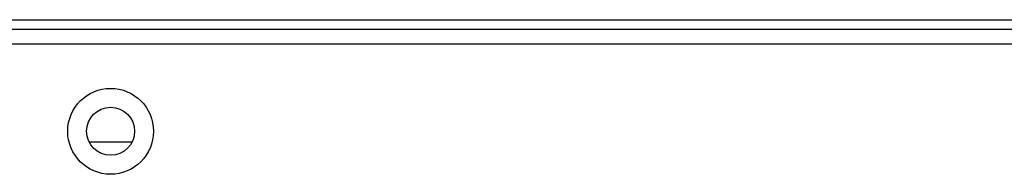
# Paper-space layout 'Sheet2' of a CAD drawing. Header units: millimetres. Extents: x 0 to 1118, y 0 to 864.
# Tile 74 of 199: x 326.28 to 348.87, y 493.67 to 497.2. Entities that reach past the tile are written whole.
import ezdxf

# ---------------------------------------------------------------- set-up
doc = ezdxf.new("R2010")
doc.units = ezdxf.units.MM

psp = doc.layouts.new('Sheet2')

# ---------------------------------------------------------------- linework, layer by layer
at = {"color": 7, "linetype": 'Continuous', "lineweight": 30}
for p, q in [((222.5664, 497.2029), (395.1249, 497.2029)), ((618.6692, 496.9829), (216.734, 496.9829)), ((216.4983, 496.6496), (618.9049, 496.6496)), ((327.875, 494.4062), (328.8615, 494.4062))]:
    psp.add_line(p, q, dxfattribs=at)
for radius in [0.9833, 0.55]:
    psp.add_circle((328.3683, 494.6496), radius, dxfattribs=at)

doc.saveas('drawing.dxf')
